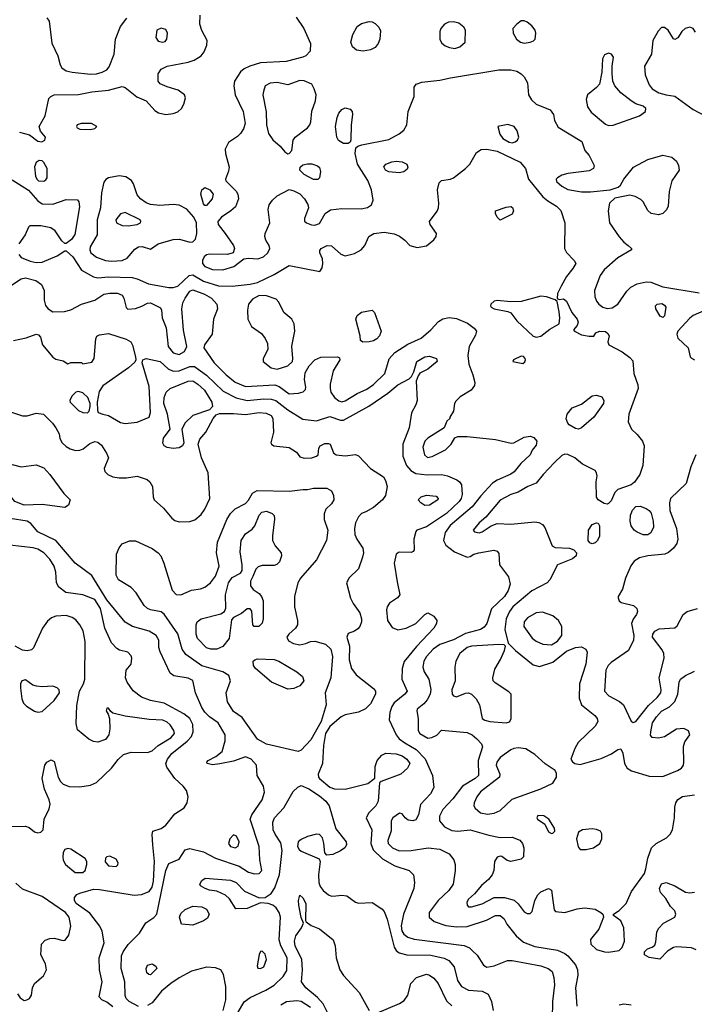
# Model space of a CAD drawing. Extents: x 1173079 to 1307053, y 522583 to 678478.
# Tile 205 of 256: x 1205936 to 1210414, y 609306 to 615844. Entities that reach past the tile are written whole.
import ezdxf

# ---------------------------------------------------------------- set-up
doc = ezdxf.new("R2010")
doc.units = 0

msp = doc.modelspace()

# ---------------------------------------------------------------- linework, layer by layer
at = {"layer": '0CON20XD'}
for points in [[(1205935, 615096.9), (1205999.7, 615079.7), (1206055, 615036.7), (1206083, 615033), (1206102.5, 615045), (1206107.5, 615065), (1206073.9, 615103.9), (1206066, 615135), (1206104.6, 615205.4), (1206128.7, 615321.3), (1206142, 615335), (1206165, 615344.4), (1206325, 615348.2), (1206415, 615365.3), (1206525, 615375.9), (1206615, 615401.4), (1206635, 615393.1), (1206712.2, 615332.2), (1206775, 615304.2), (1206832.1, 615242.1), (1206858, 615225), (1206905.4, 615215.4), (1206955, 615222), (1206985, 615233.1), (1207009.1, 615255), (1207026.3, 615283.7), (1207036.2, 615325), (1207030.4, 615345), (1206987.1, 615377.1), (1206915, 615397.3), (1206868.7, 615418.7), (1206855.8, 615435), (1206854.3, 615485), (1206875.7, 615515), (1206915, 615534.6), (1207055, 615562.7), (1207094.7, 615575.3), (1207139.4, 615605), (1207159.8, 615630.2), (1207178.1, 615675), (1207179.4, 615705), (1207145, 615771.2), (1207131.8, 615815), (1207133.6, 615875)], [(1206115, 615857.5), (1206130.8, 615835), (1206148.9, 615688.9), (1206188, 615605), (1206204, 615545), (1206216, 615525), (1206245, 615505.6), (1206284.7, 615494.7), (1206405, 615483.4), (1206445, 615485.3), (1206484.1, 615495.9), (1206515, 615511.8), (1206529.7, 615530.3), (1206562.7, 615615), (1206571.3, 615715), (1206605, 615798.1), (1206647.5, 615855)], [(1207771.2, 615861.2), (1207821.9, 615785), (1207866.8, 615686.8), (1207864, 615635), (1207835.4, 615604.6)], [(1206885, 615694.2), (1206900.5, 615699.5), (1206913.3, 615715), (1206916.2, 615755), (1206905, 615780), (1206875, 615788), (1206846.4, 615773.6), (1206840, 615725), (1206855, 615701.2), (1206885, 615694.2)], [(1208215, 615635.5), (1208172.1, 615642.1), (1208144.6, 615664.6), (1208133.5, 615695), (1208146.4, 615745), (1208175, 615798.1), (1208205, 615819.1), (1208255, 615832.2), (1208275, 615830), (1208295, 615818.9), (1208319.4, 615795), (1208330.3, 615770.3), (1208326, 615715), (1208315.9, 615685), (1208295, 615660), (1208265, 615643.2), (1208215, 615635.5)], [(1208825, 615653.8), (1208856.4, 615663.6), (1208891.9, 615695), (1208894.2, 615775), (1208884, 615795), (1208851.3, 615821.3), (1208815, 615830.6), (1208782.1, 615827.9), (1208755, 615814), (1208731.4, 615785), (1208724.4, 615765), (1208723.5, 615715), (1208735, 615691.4), (1208760.9, 615670.9), (1208788.5, 615658.5), (1208825, 615653.8)], [(1209285, 615687.8), (1209325, 615694.4), (1209347, 615703), (1209357.5, 615715), (1209362, 615755), (1209357.5, 615775), (1209335, 615804.3), (1209305, 615826.9), (1209285, 615836.9), (1209265, 615835.6), (1209236, 615815), (1209210, 615785), (1209212, 615755), (1209234, 615715), (1209260, 615695), (1209285, 615687.8)], [(1210421.7, 615761.7), (1210405, 615786), (1210385, 615794.2), (1210353.3, 615785), (1210331.2, 615765), (1210305, 615723.3), (1210285, 615712.5), (1210275, 615717.5), (1210240, 615775), (1210215, 615791.2), (1210195, 615791.2), (1210173, 615767), (1210138.6, 615705), (1210128.6, 615615), (1210083.3, 615535), (1210087.2, 615477.2), (1210115, 615411.2), (1210134.6, 615384.6), (1210178, 615358), (1210227.5, 615345), (1210285, 615335.8), (1210405, 615248.1), (1210485, 615206)], [(1207835.4, 615604.6), (1207815, 615594.5), (1207705, 615567.3), (1207535, 615556.7), (1207464.2, 615535), (1207425, 615517.5), (1207401.7, 615498.3), (1207362.5, 615435), (1207356.8, 615405), (1207365.9, 615345), (1207419.5, 615235), (1207431.5, 615155), (1207421.7, 615118.3), (1207401.7, 615088.3), (1207381.9, 615068.1), (1207321.2, 615028.8), (1207300, 614985), (1207301.1, 614955), (1207326, 614865), (1207322.3, 614837.7), (1207302.3, 614785), (1207304.5, 614775), (1207371.8, 614705), (1207383.5, 614685), (1207387.5, 614655), (1207367.7, 614602.3), (1207338.1, 614575), (1207275, 614533.1), (1207251.5, 614505), (1207253.1, 614483.1), (1207299.4, 614425), (1207354, 614345), (1207361.2, 614325), (1207353.3, 614296.7), (1207314.3, 614285.7), (1207195, 614288.1), (1207176.4, 614283.6), (1207160, 614270), (1207149.6, 614245), (1207149.6, 614225), (1207165, 614204.7), (1207215, 614184.7), (1207283.7, 614183.7), (1207356, 614205), (1207424.3, 614255.7), (1207455, 614260.6), (1207516.4, 614256.4), (1207555, 614268.5), (1207583.8, 614295), (1207595.4, 614325), (1207592.3, 614345), (1207570.1, 614380.1), (1207562.1, 614405), (1207564.6, 614425), (1207596.8, 614495), (1207585.3, 614584.7), (1207591.5, 614615), (1207613.8, 614646.2), (1207645, 614673.6), (1207725, 614715.6), (1207755, 614708.6), (1207795, 614688), (1207825.7, 614655.7), (1207847.3, 614617.3), (1207852, 614595), (1207825.6, 614525), (1207826.6, 614506.6), (1207838.6, 614495), (1207872.2, 614482.2), (1207895, 614480.3), (1207925, 614491.5), (1207962.6, 614557.4), (1207998.6, 614581.4), (1208075, 614590.9), (1208202.2, 614587.8), (1208243.5, 614596.5), (1208270, 614615), (1208281.1, 614645), (1208270.9, 614715), (1208247.2, 614777.2), (1208178, 614885), (1208161.5, 614955), (1208166.8, 614993.2), (1208180, 615005), (1208206.2, 615013.8), (1208385, 615048.2), (1208455, 615085.6), (1208485, 615111.1), (1208506.5, 615145), (1208513.5, 615235), (1208553.1, 615335), (1208553.3, 615396.7), (1208566.7, 615415), (1208605, 615429.4), (1208725, 615441.8), (1208795, 615458.5), (1209115, 615511.2), (1209195, 615510.9), (1209235, 615501.5), (1209265.3, 615485.3), (1209285, 615464.3), (1209306.8, 615425), (1209313.9, 615345), (1209332, 615312), (1209365, 615282.8), (1209456, 615245), (1209478, 615215), (1209486.7, 615175), (1209510.3, 615130.3), (1209667.5, 615035), (1209687.5, 614975), (1209715, 614943.3), (1209749.2, 614875), (1209744, 614855), (1209715, 614840), (1209575, 614823.1), (1209535, 614810.8), (1209505, 614794.2), (1209497.1, 614785), (1209499.8, 614769.8), (1209535, 614738.5), (1209575, 614716.5), (1209665, 614700), (1209725, 614701.9), (1209855.9, 614714.1), (1209907.7, 614732.3), (1209924.1, 614745.9), (1209946, 614785), (1210009.4, 614865), (1210105, 614915.3), (1210205.4, 614945.4), (1210265, 614930.6), (1210295, 614904.2), (1210309.5, 614875), (1210312.9, 614845), (1210265, 614773.8), (1210247.7, 614702.3), (1210239.6, 614605), (1210229, 614581), (1210205, 614556.2), (1210175, 614548.2), (1210127.6, 614557.6), (1210105, 614576.2), (1210074.4, 614634.4), (1210059.5, 614649.5), (1210020.3, 614670.3), (1209985, 614680), (1209885, 614660), (1209850, 614625), (1209842, 614575), (1209851.4, 614495), (1209915, 614401.4), (1209945, 614367.5), (1209975, 614345.8), (1209997.5, 614325), (1209997.5, 614315), (1209905, 614262.7), (1209815, 614182.5), (1209787.9, 614145), (1209750.9, 614045), (1209753.5, 614005), (1209765.5, 613975), (1209780, 613955), (1209807.1, 613935), (1209835, 613926.4), (1209868.3, 613931.7), (1209906.7, 613955), (1209965, 614041.9), (1209991.3, 614068.7), (1210035, 614091.3), (1210095, 614103.6), (1210125, 614100.5), (1210205, 614070.4), (1210445, 614031.4)], [(1209845, 615142), (1209875, 615143.8), (1210048.8, 615205), (1210088.8, 615235), (1210091.2, 615255), (1210075, 615270), (1210025, 615285.6), (1209995, 615304.4), (1209925, 615359.2), (1209886.8, 615405), (1209873.8, 615435), (1209868.6, 615485), (1209868, 615535), (1209876.5, 615595), (1209864.6, 615614.6), (1209845, 615622.9), (1209818.2, 615611.8), (1209803.8, 615585), (1209799.6, 615495), (1209783.4, 615416.6), (1209765, 615393.9), (1209704, 615346), (1209695.5, 615314.5), (1209705.4, 615265), (1209729.6, 615229.6), (1209825, 615151.4), (1209845, 615142)], [(1207715, 614953.8), (1207725, 614955.6), (1207741.2, 614975), (1207752, 615045), (1207763.2, 615065), (1207845.5, 615125), (1207862.1, 615145), (1207868.8, 615165), (1207875, 615237.5), (1207898.9, 615305), (1207903.1, 615345), (1207891.4, 615385), (1207874.2, 615415), (1207825, 615437.9), (1207795, 615439.6), (1207715, 615411.5), (1207645, 615426.8), (1207597.2, 615422.8), (1207564.4, 615405.6), (1207553.2, 615366.8), (1207550, 615345), (1207571.9, 615231.9), (1207574.7, 615145), (1207587.8, 615087.8), (1207615.3, 615045.3), (1207665.3, 615005.3), (1207695, 614966.7), (1207715, 614953.8)], [(1208085, 615021.8), (1208052.6, 615042.6), (1208041.8, 615065), (1208032.5, 615135), (1208043.5, 615195), (1208055, 615224), (1208075, 615248.1), (1208095, 615258.1), (1208130.3, 615250.3), (1208142, 615235), (1208145.6, 615215.6), (1208136.4, 615145), (1208134.4, 615045.6), (1208129.4, 615030.6), (1208115, 615022.5), (1208085, 615021.8)], [(1206405, 615114.3), (1206435, 615121.2), (1206447.5, 615135), (1206412.5, 615155), (1206344.5, 615155.5), (1206317.5, 615145), (1206313.3, 615135), (1206317.5, 615125), (1206335, 615118), (1206405, 615114.3)], [(1209205, 615026.9), (1209225, 615034), (1209239.1, 615045), (1209249.6, 615065), (1209237.9, 615105), (1209218.9, 615135), (1209175, 615147.8), (1209110, 615135), (1209123.3, 615085), (1209141.8, 615055), (1209185, 615029.8), (1209205, 615026.9)], [(1205929.2, 614285), (1205945, 614265.5), (1206005, 614241.2), (1206045, 614232.4), (1206085, 614234.7), (1206185, 614276.6), (1206235, 614308.6), (1206245, 614308.6), (1206288.4, 614268.4), (1206345, 614180.4), (1206425, 614136), (1206455, 614130), (1206525, 614135.7), (1206682.4, 614132.4), (1206715, 614123.9), (1206789.8, 614089.8), (1206925, 614065.3), (1206955, 614065.3), (1206985, 614074.1), (1207060, 614145), (1207085, 614150.3), (1207155, 614107.1), (1207255, 614077.8), (1207345.3, 614074.7), (1207465, 614087.3), (1207515, 614099.4), (1207625, 614152.5), (1207725, 614210.9), (1207928.6, 614171.4), (1207944.4, 614195.6), (1207948.1, 614225), (1207945.5, 614255.5), (1207928, 614295), (1207927.7, 614312.3), (1207936.7, 614325), (1207977.5, 614345), (1208005, 614342.9), (1208066.4, 614286.4), (1208097, 614277), (1208158.3, 614291.7), (1208203, 614317), (1208227.1, 614345), (1208252.5, 614405), (1208286.7, 614425), (1208355, 614432.3), (1208421.4, 614421.4), (1208457.6, 614407.6), (1208491.1, 614381.1), (1208525, 614344.3), (1208575, 614332.5), (1208635, 614341.5), (1208685, 614382.1), (1208700, 614405), (1208702.3, 614425), (1208660.4, 614485), (1208656.7, 614505), (1208707.1, 614572.9), (1208716, 614595), (1208718.9, 614625), (1208708, 614715), (1208719.3, 614760.7), (1208735, 614776.2), (1208795, 614784.3), (1208815, 614794.2), (1208895, 614855.5), (1208923.6, 614885), (1208966.9, 614963.1), (1208997.8, 614982.2), (1209036, 614984), (1209105, 614971.9), (1209257, 614897), (1209293.1, 614855), (1209312.5, 614785), (1209408.8, 614668.8), (1209440.5, 614640.5), (1209499.4, 614605), (1209527.8, 614577.8), (1209554.3, 614495), (1209552.9, 614325), (1209565, 614298.8), (1209616.7, 614245), (1209626.2, 614225), (1209607.9, 614192.1), (1209565, 614138.8), (1209530.6, 614075), (1209506.2, 614025), (1209502.5, 613992.5), (1209517, 613987), (1209545, 613990), (1209565, 613975.8), (1209600.4, 613900.4), (1209636.2, 613855), (1209643.3, 613835), (1209636.1, 613813.9), (1209612.5, 613785), (1209617.5, 613775), (1209665, 613751.2), (1209715, 613742.5), (1209747, 613743), (1209760, 613765), (1209783.9, 613776.1), (1209825, 613773.3), (1209840.5, 613760.5), (1209847.5, 613745), (1209840, 613705), (1209846.7, 613685), (1209935, 613638.5), (1209985, 613601.1), (1210005, 613578), (1210011.5, 613495), (1210038.9, 613418.9), (1210041.1, 613395), (1209978.8, 613225), (1209973.5, 613175), (1209997.1, 613125), (1210035, 613089.4), (1210070, 613045), (1210080.8, 613015), (1210071.1, 612885), (1210052.2, 612825), (1210016.8, 612773.2), (1209995, 612756.2), (1209905, 612724), (1209886, 612705), (1209860.9, 612649.1), (1209845, 612632), (1209835, 612628), (1209815, 612632), (1209776.1, 612656.1), (1209764.1, 612674.1), (1209761.2, 612775), (1209769.2, 612815), (1209765.5, 612835.5), (1209755, 612851.2), (1209672.2, 612892.2), (1209620, 612935), (1209575, 612958), (1209555, 612959.6), (1209535, 612950), (1209485.6, 612905), (1209410.8, 612825), (1209365, 612766), (1209307.5, 612745), (1209245, 612706.7), (1209195, 612692.5), (1209125, 612654.3), (1209030, 612540), (1208985, 612504.2), (1208946.7, 612455), (1208954.1, 612444.1), (1208985, 612437.5), (1209005, 612443.1), (1209065, 612484.4), (1209105, 612498.1), (1209195, 612493.6), (1209355, 612510.8), (1209382.5, 612505), (1209405, 612492), (1209421.3, 612471.3), (1209469.5, 612349.5), (1209490.5, 612340.5), (1209585.4, 612335.4), (1209614.5, 612324.5), (1209632.5, 612305), (1209628.6, 612285), (1209606, 612265), (1209506.2, 612225), (1209454, 612125), (1209438, 612105), (1209335, 612050.9), (1209210, 611945), (1209185.9, 611915), (1209163.7, 611865), (1209156.9, 611795), (1209177.5, 611705), (1209226.3, 611656.3), (1209345, 611560), (1209385, 611548.9), (1209475, 611578), (1209565, 611651.6), (1209625, 611675.9), (1209665, 611678.9), (1209694.3, 611665), (1209702.5, 611645), (1209692.6, 611565), (1209652.5, 611435), (1209649.7, 611339.7), (1209665.5, 611295.5), (1209754.4, 611224.4), (1209768, 611205), (1209772.5, 611185), (1209756.3, 611153.7), (1209642.7, 611045), (1209620, 611005), (1209594.2, 610935), (1209605.6, 610915.6), (1209621.2, 610905), (1209655, 610897.8), (1209795, 610937.8), (1209865, 610970), (1209905, 610999.2), (1209925, 611002), (1209940, 610975), (1209950, 610905), (1209967.8, 610875), (1209995.8, 610855.8), (1210115, 610820.7), (1210205, 610818), (1210302.2, 610857.8), (1210327.9, 610875), (1210341.2, 610895), (1210345.2, 610915), (1210341.3, 611018.7), (1210351.5, 611048.5), (1210383.3, 611095), (1210375, 611122.9), (1210345, 611137.8), (1210295, 611133.5), (1210215, 611083.1), (1210175, 611073.1), (1210135, 611078), (1210123.8, 611093.8), (1210124.5, 611114.5), (1210136, 611175), (1210161.6, 611215), (1210195, 611252), (1210249.2, 611280.8), (1210283.5, 611316.5), (1210304.7, 611365), (1210313.8, 611445), (1210322.7, 611465), (1210355, 611489.7), (1210415, 611517.9)], [(1206095, 614771.2), (1206109.8, 614780.2), (1206118.6, 614795), (1206118.1, 614855), (1206095, 614896), (1206085, 614906), (1206065, 614910), (1206046, 614895), (1206035, 614867.5), (1206039.5, 614805), (1206048.9, 614785), (1206061.4, 614775), (1206095, 614771.2)], [(1207915, 614782.5), (1207885, 614783.3), (1207825, 614815.8), (1207794.6, 614844.6), (1207796.9, 614865), (1207815, 614879.5), (1207845, 614887.3), (1207875, 614886.7), (1207913.2, 614873.2), (1207925, 614863.3), (1207932.5, 614835), (1207926.7, 614795), (1207915, 614782.5)], [(1208455, 614827.9), (1208385, 614833.5), (1208362.9, 614845), (1208352.9, 614867.1), (1208365, 614885.6), (1208405, 614900), (1208435, 614905.5), (1208475, 614900), (1208505.5, 614885.5), (1208512.9, 614865), (1208507.8, 614852.2), (1208485, 614834.4), (1208455, 614827.9)], [(1206545, 614240.3), (1206615, 614244.6), (1206648.8, 614261.2), (1206700.2, 614319.8), (1206725, 614335.6), (1206747.6, 614337.6), (1206805, 614320), (1206853.8, 614355), (1206955, 614385.3), (1206995.9, 614385.9), (1207065, 614367.9), (1207085, 614368.1), (1207103.4, 614386.6), (1207112.4, 614425), (1207108.2, 614495), (1207092.6, 614532.6), (1207045.3, 614585.3), (1206995, 614612.1), (1206955, 614616.8), (1206865, 614610.6), (1206805, 614616.4), (1206775, 614628.6), (1206737.1, 614655), (1206715, 614681.5), (1206690.8, 614755), (1206677.1, 614777.1), (1206640.5, 614800.5), (1206595, 614807.9), (1206525.3, 614794.7), (1206507.1, 614782.9), (1206494.5, 614765), (1206478.9, 614695), (1206473, 614595), (1206449.5, 614515), (1206450, 614415), (1206403.9, 614335), (1206401.5, 614315), (1206408.8, 614295), (1206445, 614266.8), (1206505, 614245.4), (1206545, 614240.3)], [(1205885, 614780.4), (1205995, 614711.4), (1206055, 614642.2), (1206085, 614621.9), (1206155, 614618.9), (1206245, 614649.5), (1206318.8, 614648.8), (1206329.2, 614635), (1206331.7, 614601.7), (1206302, 614418), (1206279.4, 614385), (1206245, 614357.5), (1206235, 614358), (1206216.2, 614376.2), (1206171.1, 614441.1), (1206142.6, 614462.6), (1206075, 614476.4), (1206003.3, 614475), (1205993.3, 614466.7), (1205972.7, 614415), (1205930.9, 614355)], [(1207175, 614611.4), (1207165, 614611.4), (1207155, 614620.8), (1207138.4, 614685), (1207145.3, 614714.7), (1207165, 614730.5), (1207197.8, 614715), (1207219.5, 614685), (1207213.3, 614655), (1207175, 614611.4)], [(1206655, 614475.4), (1206715, 614484), (1206737.5, 614495), (1206740, 614505), (1206734.3, 614515), (1206635, 614562.9), (1206605, 614556), (1206572.9, 614515), (1206578.6, 614495), (1206615, 614478.2), (1206655, 614475.4)], [(1209125, 614513.3), (1209105, 614532.5), (1209093.6, 614556.4), (1209093.3, 614575), (1209165, 614600), (1209195, 614602.9), (1209206.3, 614596.3), (1209214.3, 614575), (1209205, 614552), (1209125, 614513.3)], [(1205855, 614063.5), (1205945, 614122.8), (1205975, 614130.9), (1206042.8, 614112.8), (1206081.5, 614085), (1206097.7, 614045), (1206098.8, 613981.2), (1206107.1, 613947.1), (1206124.1, 613924.1), (1206155, 613904.7), (1206232.5, 613907.5), (1206275, 613918.5), (1206345.7, 613954.3), (1206435, 613981.4), (1206495, 614020.6), (1206535, 614028.9), (1206585, 614028.1), (1206616, 614015), (1206628, 613995), (1206643, 613933), (1206653, 613923), (1206705, 613925.8), (1206747.1, 613942.9), (1206785, 613961.5), (1206805, 613964.5), (1206870.3, 613930.3), (1206877.5, 613915), (1206881.9, 613865), (1206907.3, 613797.3), (1206921.6, 613675), (1206955, 613633.1), (1206995, 613620), (1207028.8, 613641.2), (1207045.3, 613675), (1207023.3, 613783.3), (1207011.9, 613925), (1207019.4, 613965), (1207033, 613995), (1207065, 614040.6), (1207085, 614051.1), (1207162.5, 614022.5), (1207209.2, 613995), (1207243.9, 613955), (1207248, 613925), (1207222, 613855), (1207213.2, 613755), (1207163.1, 613685), (1207156.9, 613665), (1207227.5, 613565), (1207305.2, 613485.2), (1207365, 613436.8), (1207435, 613407.8), (1207629, 613419), (1207659, 613409), (1207725, 613360.9), (1207786.3, 613363.7), (1207816.9, 613373.1), (1207831.7, 613388.3), (1207836, 613405), (1207827.1, 613455), (1207830.7, 613499.3), (1207857.1, 613545), (1207895.5, 613584.5), (1207935, 613602.5), (1208046, 613606), (1208059.2, 613599.2), (1208060, 613585), (1208017.1, 613512.9), (1207996.5, 613425), (1207995.6, 613395), (1208001.1, 613371.1), (1208024.7, 613334.7), (1208053.2, 613313.2), (1208075, 613307.7), (1208095, 613313.2), (1208175, 613362.2), (1208239.2, 613390.8), (1208285, 613420.8), (1208360, 613495), (1208376.2, 613553.8)], [(1207645, 613524.7), (1207715, 613545.2), (1207745.6, 613575), (1207749.4, 613595), (1207742.9, 613677.1), (1207762.1, 613775), (1207756.8, 613825), (1207742.7, 613855), (1207689.5, 613899.5), (1207655, 613968.5), (1207638, 613988), (1207575, 614011.3), (1207525, 614012.7), (1207480.8, 613989.2), (1207455.5, 613955), (1207447.1, 613915), (1207449.5, 613855), (1207475, 613806), (1207539.8, 613759.8), (1207565, 613726.9), (1207580, 613695), (1207583.6, 613655), (1207552.2, 613595), (1207552.2, 613575), (1207605, 613531.5), (1207645, 613524.7)], [(1209365, 613735.6), (1209395, 613742.2), (1209455, 613790), (1209515.8, 613824.2), (1209520.6, 613865), (1209517.1, 613905), (1209502.5, 613972.5), (1209490, 613985), (1209433, 614003), (1209395, 614007.8), (1209265, 613972), (1209195, 613970.4), (1209105, 613980.5), (1209085, 613974.3), (1209062.5, 613955), (1209060, 613945), (1209066, 613935), (1209084.1, 613924.1), (1209175, 613907.5), (1209195, 613898.6), (1209235.4, 613845), (1209345, 613742.9), (1209365, 613735.6)], [(1210205, 613866.2), (1210188, 613875), (1210157.5, 613925), (1210156, 613945), (1210166.7, 613955), (1210198.8, 613958.8), (1210215, 613949.4), (1210224.4, 613935), (1210215, 613877.5), (1210205, 613866.2)], [(1208213.9, 613703.9), (1208197.5, 613715), (1208196, 613745), (1208166.7, 613855), (1208175, 613880), (1208205, 613901.4), (1208275, 613916), (1208290.3, 613900.3), (1208335.6, 613775), (1208325, 613746), (1208305.9, 613724.1), (1208285, 613711.5), (1208255, 613704.4), (1208213.9, 613703.9)], [(1210492.4, 613917.6), (1210405, 613879.1), (1210385, 613863.3), (1210304.4, 613775), (1210297.8, 613755), (1210305, 613728.8), (1210372, 613665), (1210386.1, 613606.1), (1210395.9, 613595.9), (1210416, 613586)], [(1208376.2, 613553.8), (1208388.1, 613591.9), (1208425.3, 613634.7), (1208511.2, 613688.8), (1208601.1, 613728.9), (1208665.2, 613784.8), (1208715, 613840.5), (1208745, 613858.8), (1208787, 613867), (1208835, 613860.5), (1208908.1, 613828.1), (1208952.9, 613795), (1208966.9, 613775), (1208961.7, 613748.3), (1208919.1, 613675), (1208910.5, 613615), (1208916.3, 613556.3), (1208944.2, 613485), (1208955.7, 613435), (1208954.3, 613415), (1208932.5, 613385), (1208860.2, 613339.8), (1208829.7, 613310.3), (1208822, 613295), (1208815.8, 613244.2), (1208790, 613205), (1208790, 613195), (1208771.7, 613178.3), (1208752.5, 613135), (1208645, 613065.5), (1208624.5, 613045), (1208611.2, 613005), (1208622.7, 612955), (1208642.3, 612937.7), (1208674.2, 612944.2), (1208763.1, 612986.9), (1208800.8, 613025), (1208825, 613067.5), (1208843.9, 613076.1), (1208905, 613075.5), (1209092.9, 613057.1), (1209197.7, 613032.3), (1209215, 613035.5), (1209285, 613071.4), (1209325, 613078), (1209349.2, 613069.2), (1209368.8, 613045), (1209365, 613020), (1209337.1, 612985), (1209323.1, 612955), (1209261.9, 612898.1), (1209217.7, 612842.3), (1209195, 612825.8), (1209105, 612787.5), (1209073.8, 612766.2), (1208996.9, 612683.1), (1208939.8, 612610.2), (1208792.7, 612485), (1208760.5, 612439.5), (1208748.9, 612385), (1208764.5, 612355), (1208821.5, 612311.5), (1208905, 612276.2), (1208925, 612278.8), (1208950, 612295), (1208983.3, 612305), (1209082.7, 612322.7), (1209105, 612316.2), (1209115, 612300), (1209121.4, 612225), (1209180.4, 612145), (1209191.1, 612095), (1209177.3, 612055), (1209154.7, 612015), (1209066.9, 611933.1), (1209036.6, 611835), (1209018.7, 611811.3), (1208994.8, 611795.2), (1208895, 611767.4), (1208815, 611725.8), (1208725, 611696.3), (1208680.4, 611665), (1208635, 611616.4), (1208618, 611585), (1208610.8, 611545), (1208620.9, 611515), (1208652.1, 611465), (1208663.8, 611396.2), (1208660, 611365), (1208641.5, 611328.5), (1208618.7, 611301.3), (1208575, 611266), (1208570.8, 611255), (1208580.8, 611205), (1208580.8, 611125), (1208590.8, 611105), (1208645, 611073.1), (1208672.2, 611077.8), (1208705, 611094.3), (1208735, 611126.7), (1208905, 611110.5), (1208938, 611095), (1208969.7, 611069.7), (1209000, 611035), (1209007.1, 611015), (1208978.2, 610925), (1208980.9, 610825), (1208958.5, 610805), (1208875, 610754.4), (1208809.9, 610670.1), (1208745, 610598.9), (1208721.5, 610555), (1208721.8, 610525), (1208754.7, 610484.7), (1208805, 610460), (1208845, 610455.3), (1208925, 610465.4), (1209049.1, 610429.1), (1209125, 610412.9), (1209205, 610415.8), (1209255.8, 610395.8), (1209274, 610375), (1209283.1, 610345), (1209280, 610285), (1209265, 610269.2), (1209195, 610255.6), (1209171.1, 610261.1), (1209135, 610287.1), (1209125, 610290), (1209105, 610282.9), (1209087.3, 610255), (1209082, 610195), (1209071.3, 610165), (1209048.2, 610135), (1209000, 610095), (1208955, 610040), (1208914.4, 610005), (1208902.9, 609985), (1208905, 609963.8), (1208915, 609954), (1208935, 609953.1), (1209005, 609973.9), (1209085, 610014.6), (1209154.7, 610015.3), (1209216.9, 609996.9), (1209245, 609972.7), (1209285, 609921.4), (1209305, 609910), (1209325, 609910), (1209337, 609923), (1209354.3, 609995), (1209375, 610033.8), (1209395, 610054), (1209445, 610076), (1209466, 610065), (1209473.8, 609995), (1209483, 609933), (1209493, 609923), (1209555, 609915.7), (1209635, 609940), (1209685, 609947.8), (1209755, 609937.1), (1209793.8, 609915), (1209806.2, 609905), (1209811.2, 609885), (1209779.2, 609805), (1209724.4, 609735.6), (1209727.5, 609705), (1209765, 609671.4), (1209817.5, 609655), (1209845, 609652.5), (1209915, 609664.6), (1209935.6, 609684.4), (1209950.2, 609725), (1209945.2, 609815), (1209925, 609860.6), (1209876.7, 609895), (1209876.7, 609905), (1209915, 609928.6), (1209961.1, 609975), (1209995.8, 610055), (1210082.1, 610175), (1210092.9, 610205), (1210104.1, 610275.9), (1210130, 610345), (1210160.6, 610375), (1210228.4, 610411.6), (1210253.6, 610436.4), (1210268, 610465), (1210281.5, 610545), (1210283.7, 610616.3), (1210291.4, 610645), (1210304.5, 610665.5), (1210335, 610685.6), (1210415, 610696.4)], [(1205895, 613713.8), (1205977.9, 613732.1), (1206045, 613756), (1206061.2, 613751.2), (1206073.8, 613735), (1206086.7, 613685), (1206155, 613602.5), (1206175, 613589.4), (1206225, 613578.8), (1206255, 613560), (1206275, 613567.5), (1206345, 613567.5), (1206355, 613560), (1206415, 613570), (1206430, 613595), (1206440, 613725), (1206448, 613742), (1206465, 613752), (1206525, 613759.6), (1206643.4, 613723.4), (1206672.9, 613705), (1206684, 613684), (1206704.4, 613605), (1206706, 613585), (1206699.7, 613570.3), (1206658.2, 613531.8), (1206487.1, 613412.9), (1206463.6, 613375), (1206450, 613305), (1206451.7, 613251.7), (1206457.5, 613235), (1206487.5, 613225), (1206525, 613216.2), (1206605, 613170), (1206635, 613162.7), (1206715, 613172.1), (1206795, 613205.7), (1206803.8, 613235), (1206795, 613407.5), (1206748.8, 613565), (1206753.3, 613585), (1206775.7, 613594.3), (1206868.8, 613575), (1206920.8, 613525), (1206955, 613510.3), (1206995, 613511.7), (1207065, 613541.7), (1207095, 613541.9), (1207175, 613483.2), (1207286.5, 613376.5), (1207372.3, 613332.3), (1207444.8, 613315.2), (1207556.1, 613326.1), (1207604.3, 613324.3), (1207635, 613316.4), (1207715, 613254.1), (1207815, 613192.5), (1207905, 613180.7), (1207995, 613208.4), (1208065, 613186), (1208085, 613185.3), (1208252.3, 613277.7), (1208380.4, 613365), (1208445, 613419.2), (1208520, 613460), (1208535.8, 613474.2), (1208552, 613505), (1208572, 613575), (1208625, 613605.3), (1208655, 613610), (1208702, 613595), (1208705.7, 613575), (1208645, 613523.1), (1208592.7, 613497.3), (1208580, 613480), (1208566.8, 613443.2), (1208574.6, 613315), (1208565, 613285.7), (1208536.4, 613233.6), (1208520, 613135), (1208479.3, 613025), (1208479.2, 612945), (1208504.2, 612884.2), (1208531.1, 612851.1), (1208565, 612830.9), (1208640.9, 612820.9), (1208735, 612824.7), (1208775, 612814.6), (1208837.7, 612787.7), (1208855.6, 612775), (1208867.5, 612755), (1208872.4, 612692.4), (1208866.5, 612665), (1208852.9, 612645), (1208769.7, 612565), (1208635, 612476.9), (1208572, 612455), (1208564.2, 612445), (1208550.8, 612395), (1208553.3, 612325), (1208547.7, 612312.3), (1208533.6, 612306.4), (1208455, 612308.6), (1208434, 612295), (1208421.2, 612235), (1208440.6, 612110.6), (1208460, 612025), (1208442.5, 612005), (1208391.2, 611968.8), (1208375.6, 611945), (1208371.5, 611925), (1208378.1, 611855), (1208409.1, 611809.1), (1208445, 611793.5), (1208502, 611805), (1208565.3, 611834.7), (1208625, 611895.6), (1208645, 611905.6), (1208684.6, 611884.6), (1208704.3, 611854.3), (1208702.2, 611835), (1208683.6, 611805), (1208568.7, 611681.3), (1208488.5, 611581.5), (1208474, 611535), (1208472.7, 611465), (1208506.7, 611385), (1208491.9, 611365), (1208421.7, 611308.3), (1208405.8, 611284.2), (1208391.5, 611245), (1208388.5, 611195), (1208433.8, 611095), (1208455, 611069.7), (1208492.7, 611042.7), (1208568.4, 610998.4), (1208626.5, 610936.5), (1208676.6, 610825), (1208684.5, 610745), (1208663.5, 610705), (1208597, 610633), (1208583.2, 610565), (1208565, 610532.1), (1208545, 610524), (1208515, 610528.5), (1208493.7, 610543.7), (1208475, 610570), (1208456, 610576), (1208412.5, 610545), (1208402.5, 610525), (1208400.7, 610459.3), (1208379.5, 610395), (1208380.9, 610375), (1208409.5, 610345), (1208455, 610325.3), (1208535, 610327.1), (1208646.2, 610346.2), (1208725.4, 610335.4), (1208786.2, 610305), (1208817.5, 610265), (1208825.7, 610235), (1208826.9, 610195), (1208813.8, 610105), (1208785, 610061.8), (1208714.4, 609995), (1208654.4, 609915), (1208654.3, 609885), (1208686.2, 609856.2), (1208765, 609828.9), (1208835, 609821.1), (1208905, 609823.8), (1209034.7, 609865.3), (1209095, 609896.4), (1209125, 609896.7), (1209152, 609875), (1209169.1, 609839.1), (1209231, 609761), (1209278.8, 609718.8), (1209355, 609690.6), (1209504.5, 609665.5), (1209554.7, 609644.7), (1209575, 609629.1), (1209625, 609567.8), (1209638.9, 609535), (1209639.5, 609500.5), (1209624.6, 609415), (1209633.3, 609295)], [(1209275, 613561.4), (1209288, 613572), (1209292.5, 613585), (1209292, 613595), (1209278.8, 613608.8), (1209265, 613610), (1209212.5, 613585), (1209210, 613575), (1209275, 613561.4)], [(1206955, 612996.4), (1206915, 613002.5), (1206895, 613014.2), (1206885, 613032.5), (1206890, 613065), (1206934, 613126), (1206917.1, 613225), (1206893.3, 613295), (1206895.4, 613335), (1206908.5, 613371.5), (1206934.3, 613395), (1207055, 613444.3), (1207085, 613445.2), (1207118.9, 613425), (1207162.8, 613385), (1207211.8, 613305), (1207215.8, 613275), (1207195.6, 613254.4), (1207084.7, 613215.3), (1207035, 613167.5), (1207012.5, 613125), (1207025.8, 613035), (1207017.1, 613015), (1206995, 613001.1), (1206955, 612996.4)], [(1206385, 613233.8), (1206397.5, 613245), (1206403.6, 613276.4), (1206403.8, 613295), (1206387.5, 613335), (1206355, 613365.8), (1206325, 613376.2), (1206308, 613372), (1206281.2, 613345), (1206268, 613315), (1206270, 613305), (1206325, 613249.2), (1206355, 613236.2), (1206385, 613233.8)], [(1209645, 613126.2), (1209625, 613128.8), (1209583.3, 613155), (1209573.3, 613165), (1209563.9, 613193.9), (1209570, 613225), (1209603.9, 613266.1), (1209665, 613291.2), (1209735, 613346), (1209765, 613352), (1209800.7, 613340.7), (1209813.8, 613315), (1209811.2, 613295), (1209746, 613205), (1209665, 613134), (1209645, 613126.2)], [(1205762.3, 613277.7), (1205955, 613212.9), (1205985, 613212.9), (1206045, 613232.1), (1206094, 613224), (1206154.2, 613165), (1206175.7, 613135), (1206197.1, 613095), (1206202.6, 613062.6), (1206217.1, 613035), (1206245, 613009.4), (1206271.2, 612995), (1206305.6, 612984.4), (1206335, 612985.5), (1206356, 612994), (1206400.7, 613029.3), (1206435, 613044.4), (1206455, 613040), (1206478.5, 613018.5), (1206511.9, 612965), (1206524.2, 612935), (1206496.7, 612865), (1206501.1, 612845), (1206520, 612825), (1206555, 612809.6), (1206595, 612801.8), (1206645, 612801.8), (1206715, 612812.5), (1206781.1, 612791.1), (1206799.4, 612775), (1206816.5, 612745), (1206821.5, 612675), (1206828.5, 612655), (1206890.8, 612600.8), (1206945, 612534.4), (1206965, 612519.5), (1206995, 612510.4), (1207065, 612511.8), (1207097.2, 612522.8), (1207141.3, 612558.7), (1207165, 612594.2), (1207197.7, 612665), (1207186.5, 612835), (1207143.1, 612935), (1207121.1, 613025), (1207132.2, 613057.8), (1207170.6, 613105), (1207220.8, 613195), (1207239.2, 613220.8), (1207261.7, 613228.3), (1207355, 613229.3), (1207435, 613222.2), (1207525, 613236.2), (1207570.9, 613230.9), (1207604.4, 613215), (1207616.4, 613195), (1207620, 613105), (1207603.3, 613035), (1207606.7, 613025), (1207622.5, 613015), (1207725, 613002.9), (1207772.9, 612972.9), (1207795, 612942), (1207825, 612933.1), (1207875, 612935.8), (1207906.7, 612945), (1207916.7, 612955), (1207920.7, 612999.3), (1207930, 613015), (1207960.3, 613029.7), (1207985, 613030), (1207995.8, 613025), (1208019.1, 612969.1), (1208035.6, 612955.6), (1208095, 612947.5), (1208165, 612956.5), (1208185, 612948.1), (1208264.5, 612865), (1208349.7, 612809.7), (1208364.7, 612784.7), (1208374.6, 612745), (1208364.6, 612685.4), (1208344.7, 612655.3), (1208285, 612604.5), (1208233.8, 612576.2), (1208205, 612564.4), (1208185, 612544.2), (1208165, 612503.8), (1208157.3, 612465), (1208161.1, 612425), (1208172.5, 612395), (1208214.3, 612335), (1208217.8, 612305), (1208211.8, 612275), (1208185, 612198), (1208122.1, 612137.9), (1208106, 612105), (1208132.5, 612002.5), (1208148.3, 611968.3), (1208192.9, 611905), (1208205.5, 611865.5), (1208204.3, 611845), (1208192.5, 611815), (1208179.7, 611800.3), (1208157, 611783), (1208115, 611767.5), (1208106.2, 611745), (1208124.3, 611685), (1208122.6, 611592.6), (1208138.1, 611535), (1208169.2, 611495), (1208284.1, 611404.1), (1208296.4, 611385), (1208297.1, 611365), (1208265, 611300.8), (1208231.5, 611268.5), (1208185, 611246.9), (1208095, 611228.7), (1208070.4, 611215)], [(1210424, 612955), (1210390.4, 612875), (1210358.5, 612765), (1210255.4, 612665), (1210248.5, 612635), (1210250.4, 612585), (1210296.5, 612465), (1210304.3, 612394.3), (1210296.9, 612365), (1210275.3, 612334.7), (1210243.4, 612306.6), (1210218.8, 612295), (1210105, 612284), (1210049.3, 612270.7), (1210015, 612249.5), (1209992.1, 612217.9), (1209957.5, 612135), (1209937.2, 612062.8), (1209908.8, 612015), (1209908.8, 612005), (1209915.9, 611985.9), (1209927.5, 611975), (1210010, 611955), (1210032.5, 611935), (1210035.7, 611915), (1210030.8, 611895), (1210006.8, 611863.2), (1209996.9, 611835), (1210012.2, 611755), (1210009.5, 611725), (1209977.9, 611655), (1209862.7, 611575), (1209842.5, 611555), (1209826.7, 611525), (1209816.5, 611385), (1209845.6, 611355.6), (1209917.2, 611317.2), (1209943.5, 611295), (1209995, 611185.7), (1210008.3, 611178.3), (1210025, 611184.3), (1210109.3, 611290.7), (1210167.1, 611342.9), (1210191.4, 611375), (1210194.2, 611395), (1210180.9, 611475), (1210214.3, 611604.3), (1210211.1, 611635), (1210200.5, 611660.5), (1210135.6, 611745), (1210138.1, 611765), (1210150.8, 611785), (1210181.4, 611798.6), (1210284.2, 611805.8), (1210299.7, 611820.3), (1210340, 611895), (1210366.7, 611915), (1210434.7, 611935.3)], [(1206235, 612604), (1206085, 612624.7), (1205965, 612621.3), (1205903.1, 612645), (1205880, 612675), (1205858.8, 612745), (1205859.5, 612815), (1205875, 612880), (1205885, 612890), (1205945.7, 612875.7), (1206045, 612887.3), (1206095, 612869.4), (1206136.5, 612825), (1206228.3, 612698.3), (1206270, 612655), (1206260.5, 612619.5), (1206235, 612604)], [(1207785, 610986), (1207575, 611033.1), (1207515, 611066.2), (1207411.7, 611211.7), (1207355, 611250.6), (1207314.7, 611314.7), (1207305.4, 611375), (1207334.4, 611455), (1207325, 611489.2), (1207285, 611513.8), (1207145, 611553.2), (1207038.9, 611628.9), (1207013.2, 611665), (1206986.4, 611766.4), (1206895, 611897.5), (1206875, 611911.9), (1206805, 611925.5), (1206784.2, 611935), (1206762.9, 611955), (1206707.9, 612037.9), (1206676, 612075), (1206591.2, 612125), (1206577.1, 612155), (1206578.4, 612295), (1206595, 612337.1), (1206615.3, 612364.7), (1206665, 612384.5), (1206705, 612383.5), (1206815, 612332.5), (1206855.6, 612305), (1206873.1, 612285), (1206892.5, 612235), (1206946.8, 612056.8), (1206975, 612028.1), (1207005, 612025.5), (1207075, 612057.1), (1207135, 612064.5), (1207165, 612075.5), (1207202.2, 612105), (1207235, 612149.4), (1207260, 612215), (1207242.7, 612305), (1207249.5, 612375), (1207310, 612525), (1207335, 612565.8), (1207365, 612595.6), (1207435, 612631.5), (1207455, 612653.1), (1207480.5, 612699.5), (1207512.7, 612717.3), (1207726, 612714), (1207814.4, 612725.6), (1207845.9, 612724.1), (1207885, 612733.8), (1207975, 612733.8), (1208005, 612716.7), (1208018.6, 612685), (1208020, 612655), (1208005, 612630), (1207968.8, 612595), (1207956.4, 612563.6), (1207956.7, 612525), (1207980, 612455), (1207972.9, 612385), (1207905, 612257.5), (1207799.1, 612135), (1207781.2, 612105), (1207760.5, 612015), (1207760.5, 611945), (1207779.2, 611855), (1207778.8, 611825), (1207766.7, 611803.3), (1207722.5, 611765), (1207710, 611745), (1207720.2, 611720.2), (1207752.6, 611702.6), (1207795, 611693.3), (1207835, 611701.1), (1207865, 611714.4), (1207895, 611718.5), (1207965, 611697.1), (1208001.8, 611665), (1208011.1, 611615), (1208001.1, 611475), (1207962.5, 611375), (1207969.4, 611295), (1207937.6, 611185), (1207867.6, 611062.4), (1207805, 610993.8), (1207785, 610986)], [(1208625, 612618.1), (1208598, 612635), (1208580, 612655), (1208600, 612675), (1208635, 612687.9), (1208699.4, 612679.4), (1208714.2, 612665), (1208710.8, 612655), (1208655, 612621.5), (1208625, 612618.1)], [(1210105, 612422.9), (1210075, 612424.2), (1210035, 612442), (1210013.8, 612455), (1209993.4, 612483.4), (1209987.5, 612515), (1209990.8, 612555), (1210003, 612587), (1210025, 612611.2), (1210055, 612614.2), (1210095, 612599.4), (1210115, 612585.6), (1210126.8, 612566.8), (1210140.8, 612515), (1210141.8, 612475), (1210125, 612436), (1210105, 612422.9)], [(1206725, 609291.2), (1206661.5, 609325), (1206642.3, 609345), (1206635.3, 609365.3), (1206632.5, 609455), (1206609.2, 609545), (1206612.3, 609627.7), (1206622.9, 609655), (1206655.7, 609704.3), (1206731.4, 609778.6), (1206772, 609848), (1206826.3, 609883.7), (1206845.4, 609905), (1206905.3, 610194.7), (1206925, 610240.8), (1206995, 610270.8), (1207035, 610332.5), (1207065, 610341.2), (1207155, 610318.9), (1207235.7, 610275.7), (1207393.5, 610223.5), (1207455, 610182.9), (1207495, 610172.9), (1207525, 610174.5), (1207541.9, 610195), (1207530, 610265), (1207525.4, 610354.6), (1207466.6, 610535), (1207477.1, 610565), (1207544.6, 610665), (1207560, 610715), (1207553.8, 610755), (1207512.5, 610825), (1207506.5, 610895), (1207471.9, 610935), (1207435, 610950.4), (1207355, 610920.5), (1207265, 610903.3), (1207215, 610897.5), (1207180, 610905), (1207177.5, 610915), (1207187.5, 610925), (1207238.7, 610951.3), (1207280, 610985), (1207298.5, 611055), (1207300.4, 611095), (1207252.2, 611175), (1207195, 611215.5), (1207165, 611246.7), (1207145, 611277.1), (1207103.3, 611375), (1207085, 611455.7), (1207055, 611471.1), (1206957.8, 611487.8), (1206934.5, 611504.5), (1206867.3, 611647.3), (1206860, 611675), (1206858.5, 611725), (1206840.5, 611755), (1206795, 611784.7), (1206684.3, 611814.3), (1206634.8, 611844.8), (1206515, 611992.7), (1206415, 612152.9), (1206305, 612234.5), (1206175.4, 612385), (1206055, 612443.4), (1206009.2, 612499.2), (1205984.5, 612514.5), (1205872, 612532)], [(1207205.5, 611664.5), (1207175, 611673.1), (1207115.6, 611735), (1207106.9, 611765), (1207107.5, 611825), (1207114.2, 611845), (1207140, 611865), (1207270.9, 611899.1), (1207296.2, 611915), (1207303, 611937), (1207302.1, 612025), (1207321.2, 612105), (1207345, 612140.4), (1207400.7, 612169.3), (1207412.5, 612187.5), (1207412.9, 612225), (1207400.2, 612310.2), (1207405.4, 612385), (1207435, 612431.1), (1207478.8, 612461.2), (1207497.3, 612482.7), (1207525, 612553.8), (1207544, 612575), (1207575, 612580), (1207612.5, 612565), (1207625, 612552.5), (1207627.7, 612527.7), (1207613, 612417), (1207614.3, 612385), (1207631.1, 612351.1), (1207670.6, 612305), (1207674.3, 612285), (1207659.2, 612245), (1207642.7, 612227.3), (1207625, 612220), (1207545, 612220), (1207518.3, 612211.7), (1207502.5, 612195), (1207482.9, 612147.1), (1207468, 612115), (1207468.8, 612085), (1207485, 612061.2), (1207526.2, 612035), (1207541.2, 612015), (1207551.2, 611985), (1207552, 611865), (1207545, 611837.5), (1207522.5, 611815), (1207492.5, 611815), (1207482.5, 611825), (1207477, 611917), (1207465, 611932.5), (1207445, 611932.5), (1207408.8, 611901.2), (1207355.9, 611874.1), (1207341.4, 611858.6), (1207326.9, 611735), (1207285, 611683.1), (1207245, 611664.5), (1207205.5, 611664.5)], [(1209735, 612364.2), (1209719.5, 612369.5), (1209710, 612385), (1209710.8, 612455), (1209735, 612492), (1209765, 612504), (1209775, 612500), (1209784.2, 612484.2), (1209784.3, 612415), (1209772, 612385), (1209755, 612370.8), (1209735, 612364.2)], [(1206555, 609290.3), (1206515, 609319.6), (1206482, 609335), (1206464.2, 609355), (1206483.8, 609455), (1206464.7, 609535), (1206464.1, 609615), (1206497.1, 609715), (1206482.5, 609792.5), (1206466.9, 609825), (1206401.3, 609911.3), (1206311.5, 609975), (1206299.2, 609995), (1206299.6, 610015), (1206314.4, 610035), (1206334.2, 610045), (1206425, 610070.7), (1206465, 610069.3), (1206695, 610030), (1206745, 610036.3), (1206795, 610054.7), (1206816, 610084), (1206823.9, 610125), (1206830.3, 610255), (1206819.1, 610365), (1206815.6, 610434.4), (1206820, 610455), (1206875, 610474.5), (1206905, 610496.2), (1206965, 610570.6), (1207028.3, 610611.7), (1207048.1, 610645), (1207053.1, 610685), (1207043.3, 610725), (1207021.5, 610755), (1206965.9, 610805.9), (1206911.4, 610881.4), (1206905.9, 610905), (1206917.8, 610935), (1206945, 610970.7), (1207047.4, 611052.6), (1207076.1, 611083.9), (1207087.3, 611115), (1207084.7, 611165), (1207065.4, 611205), (1207025.2, 611235.2), (1206895.2, 611305.2), (1206804.4, 611324.4), (1206745.3, 611345.3), (1206688.5, 611388.5), (1206650, 611445), (1206638, 611475), (1206642.5, 611525), (1206676.7, 611565), (1206680, 611605), (1206675, 611620), (1206652.5, 611645), (1206598.3, 611658.3), (1206579.5, 611669.5), (1206545.8, 611705.8), (1206501.3, 611805), (1206472.3, 611935), (1206435, 611994.1), (1206355, 612025.3), (1206241.2, 612041.2), (1206196.1, 612076.1), (1206179.5, 612105), (1206174.6, 612175), (1206165.4, 612215), (1206135, 612261.5), (1206095.4, 612305), (1206055, 612327.6), (1206025, 612336.4), (1205870, 612355)], [(1205874, 610486), (1205975, 610488.2), (1205999.3, 610479.3), (1206035, 610451.1), (1206055, 610445.5), (1206075, 610448.9), (1206091.1, 610465), (1206097.9, 610535), (1206132, 610605), (1206138, 610635), (1206132.4, 610665), (1206100, 610735), (1206085.7, 610805), (1206102.5, 610895), (1206116.7, 610915), (1206145, 610929.2), (1206165, 610918.8), (1206190.4, 610815), (1206206.2, 610786.2), (1206225, 610768.2), (1206265, 610751.5), (1206335, 610750.4), (1206405, 610762), (1206445, 610779.7), (1206545.6, 610874.4), (1206588.5, 610931.5), (1206625.4, 610964.6), (1206675, 610980), (1206785, 610977.9), (1206815, 610990.4), (1206855.2, 611024.8), (1206938.2, 611075), (1206963.9, 611105), (1206959.6, 611125), (1206935, 611161.5), (1206915, 611178.9), (1206885, 611192.7), (1206795, 611197.1), (1206635, 611220.5), (1206555, 611240), (1206540, 611250), (1206525, 611272.5), (1206515, 611272.5), (1206510, 611255), (1206523.9, 611233.9), (1206532, 611205), (1206533.1, 611135), (1206526.9, 611095), (1206505.4, 611064.6), (1206455, 611047.1), (1206425, 611050.4), (1206395, 611066.4), (1206319.3, 611129.3), (1206311.1, 611171.1), (1206315, 611290), (1206333.3, 611385), (1206359.1, 611435), (1206367.1, 611465), (1206371.2, 611715), (1206356.9, 611786.9), (1206335.9, 611825.9), (1206308.3, 611858.3), (1206285, 611875.5), (1206245, 611888.5), (1206175, 611883.9), (1206146.9, 611873.1), (1206120.2, 611849.8), (1206086.3, 611803.7), (1206027.6, 611672.4), (1206015, 611661.1), (1205985, 611652.9), (1205955, 611657.3), (1205905, 611684.6)], [(1209465, 611692.2), (1209505, 611716.7), (1209534.6, 611755), (1209533.8, 611815), (1209512.9, 611855), (1209475, 611886.8), (1209405, 611910.4), (1209363.8, 611906.2), (1209306.8, 611873.2), (1209284.6, 611845), (1209282, 611815), (1209337.7, 611737.7), (1209365, 611716.7), (1209408.2, 611698.2), (1209465, 611692.2)], [(1209165, 611174.3), (1209187.7, 611182.3), (1209197.7, 611202.3), (1209197.1, 611365), (1209182.2, 611382.2), (1209090.9, 611440.9), (1209079.5, 611455), (1209075.5, 611475), (1209088.9, 611531.1), (1209126.7, 611595), (1209154, 611655), (1209160, 611685), (1209152.5, 611692.5), (1209115.8, 611695.8), (1208935, 611684.2), (1208905, 611674.7), (1208858.2, 611635), (1208831.5, 611585), (1208824.6, 611545.4), (1208825.3, 611455), (1208804.6, 611395), (1208806.2, 611366.2), (1208816, 611355), (1208835, 611347.5), (1208895, 611372.9), (1208915, 611373.8), (1208935, 611366.2), (1208964.8, 611334.8), (1208987.9, 611295), (1209006, 611205), (1209023, 611193), (1209056.4, 611183.6), (1209165, 611174.3)], [(1207715, 611399.4), (1207607.1, 611445), (1207501.1, 611535), (1207488.1, 611555), (1207486.2, 611585), (1207495.7, 611594.3), (1207515, 611599.4), (1207625, 611595.4), (1207655, 611584.6), (1207775.8, 611515), (1207813.8, 611483.8), (1207821.5, 611455), (1207795, 611420.6), (1207755, 611404.4), (1207715, 611399.4)], [(1206055, 611245.8), (1206085, 611250), (1206165, 611322.9), (1206200.8, 611375), (1206198, 611395), (1206185, 611407.5), (1206155, 611418.1), (1206085, 611413.6), (1206047.8, 611417.8), (1206023.8, 611425), (1205975, 611460), (1205950, 611455), (1205941.2, 611435), (1205940, 611405), (1205949.2, 611335), (1205961.2, 611305), (1205981.2, 611285), (1206035, 611252.9), (1206055, 611245.8)], [(1208070.4, 611215), (1207995, 611150.2), (1207965.2, 611105), (1207952.6, 611025), (1207945.3, 610905), (1207916.1, 610835), (1207918.2, 610815), (1207926.2, 610805), (1207995, 610747.8), (1208025, 610737.2), (1208095, 610733.8), (1208247.5, 610772.5), (1208292, 610808), (1208295.5, 610885), (1208309.1, 610925), (1208340.1, 610959.9), (1208365, 610973.1), (1208435, 610969.5), (1208475, 610955.8), (1208505.4, 610935), (1208524.6, 610905), (1208510.4, 610875), (1208465, 610835.4), (1208334, 610786), (1208323.8, 610776.2), (1208314.4, 610655), (1208299.5, 610625), (1208253.1, 610576.9), (1208234.4, 610545), (1208272.9, 610465), (1208265.8, 610375), (1208281, 610331), (1208345, 610271.6), (1208426.5, 610226.5), (1208520.8, 610195), (1208550.6, 610165), (1208556.5, 610115), (1208552.5, 610075), (1208484.1, 609905), (1208466.9, 609826.9), (1208471.3, 609795), (1208485, 609771.1), (1208512, 609752), (1208555, 609738.2), (1208886.6, 609696.6), (1208921.1, 609681.1), (1208942.1, 609662.1), (1208971.7, 609631.7), (1209015, 609566.7), (1209035.9, 609554.1), (1209085, 609562.9), (1209173.7, 609596.3), (1209205, 609598.2), (1209395, 609560.9), (1209444, 609544), (1209469.4, 609525), (1209481.5, 609485), (1209484.7, 609435), (1209471.5, 609325), (1209468.1, 609095)], [(1209041.7, 610568.3), (1209085, 610574.6), (1209125, 610593.2), (1209205, 610668.8), (1209395, 610738.1), (1209475, 610773.8), (1209499.5, 610815), (1209499.4, 610839.4), (1209489.7, 610859.7), (1209423, 610903), (1209354.3, 610965), (1209295, 611002.2), (1209245, 611008.6), (1209215, 611005.8), (1209195, 610996.9), (1209124.6, 610945), (1209102, 610915), (1209098.9, 610895), (1209122.7, 610835), (1209120.5, 610815), (1208995, 610716.2), (1208970, 610685), (1208951.3, 610645), (1208951.1, 610625), (1208958.7, 610608.7), (1208995, 610578.7), (1209041.7, 610568.3)], [(1207386.1, 609255), (1207425, 609322.3), (1207465, 609351.8), (1207570.2, 609399.8), (1207625, 609433.3), (1207685, 609490.9), (1207708.5, 609531.5), (1207711.4, 609615), (1207669.3, 609695), (1207657.4, 609735), (1207665.9, 609885.9), (1207658.7, 609915), (1207637.7, 609947.7), (1207615, 609965.6), (1207585, 609975.8), (1207535, 609979.2), (1207445, 609942.7), (1207371.4, 609941.4), (1207327.6, 610007.6), (1207301.5, 610031.5), (1207245, 610058.6), (1207195, 610064.2), (1207167.5, 610075), (1207135, 610092.5), (1207132.5, 610105), (1207145, 610127.5), (1207167, 610143), (1207335, 610130), (1207371.5, 610115), (1207427.6, 610057.6), (1207525, 610014), (1207565, 610015.8), (1207605, 610041.4), (1207629.5, 610080.5), (1207661.1, 610168.9), (1207677.1, 610327.1), (1207669.4, 610379.4), (1207631.2, 610435), (1207617.9, 610465), (1207616.4, 610515), (1207627.5, 610545), (1207688.5, 610611.5), (1207750.6, 610719.4), (1207780.9, 610749.1), (1207805, 610758.2), (1207855, 610737.6), (1207925, 610691.2), (1207968, 610655), (1207990, 610625), (1208035, 610472), (1208102.5, 610385), (1208104.4, 610365), (1208093.1, 610345), (1208065.8, 610325), (1208015, 610301.5), (1207975, 610297.5), (1207961.7, 610311.7), (1207955.3, 610375.3), (1207945, 610412.5), (1207925, 610433.3), (1207906.2, 610436.2), (1207845, 610421.3), (1207805, 610401.5), (1207785, 610384.2), (1207779.1, 610355), (1207790, 610335), (1207805, 610322.9), (1207922.5, 610272.5), (1207930.6, 610255), (1207919.7, 610165), (1207921.6, 610115), (1207929.4, 610089.4), (1207951, 610061), (1207985, 610032.9), (1208005, 610023.6), (1208035, 610026.2), (1208075, 610031.2), (1208106.3, 610026.3), (1208164.6, 609984.6), (1208185, 609977.8), (1208275, 609982.5), (1208340.2, 609940.2), (1208355, 609922), (1208375, 609870.8), (1208422.3, 609685), (1208435, 609663.2), (1208455, 609647.2), (1208505.8, 609635.8), (1208665, 609631.6), (1208752.7, 609612.7), (1208785, 609596.5), (1208819.2, 609555), (1208841.5, 609465), (1208868.5, 609425), (1208915, 609401.2), (1209005, 609392.9), (1209045, 609373.3), (1209067.6, 609325), (1209078.8, 609265)], [(1209465, 610440.8), (1209475, 610442.5), (1209486.9, 610455), (1209485.6, 610475), (1209448, 610535), (1209415, 610557.1), (1209375, 610560), (1209369.2, 610545), (1209372.5, 610535), (1209421.4, 610501.4), (1209445, 610452), (1209465, 610440.8)], [(1207365, 610344.6), (1207385, 610357.5), (1207393.5, 610385), (1207375, 610422.5), (1207355, 610430.8), (1207330.5, 610405), (1207322.7, 610375), (1207335, 610354.5), (1207365, 610344.6)], [(1209655, 610334), (1209695, 610334.2), (1209745, 610346.2), (1209786.7, 610375), (1209800, 610405), (1209799.3, 610439.3), (1209790, 610455), (1209765, 610467.5), (1209735, 610472.5), (1209672.5, 610465), (1209645, 610448.8), (1209632.2, 610405), (1209642.1, 610352.1), (1209655, 610334)], [(1206355, 610181.5), (1206370.6, 610195), (1206381.9, 610235), (1206381.4, 610255), (1206370, 610275), (1206275, 610336.5), (1206255, 610341.9), (1206236, 610335), (1206225, 610313.3), (1206222.5, 610285), (1206225, 610264), (1206240, 610235), (1206305, 610182.5), (1206355, 610181.5)], [(1206575, 610222.5), (1206587, 610233), (1206590, 610245), (1206575, 610270), (1206535, 610290), (1206515, 610286), (1206505, 610276.2), (1206502.4, 610252.4), (1206525, 610226.2), (1206575, 610222.5)], [(1205921.2, 609375), (1205938.3, 609348.3), (1205965, 609332.5), (1205984.1, 609335.9), (1206000, 609345), (1206013.9, 609366.1), (1206021.2, 609415), (1206034, 609445), (1206094.5, 609495.5), (1206114.3, 609535), (1206107.1, 609575), (1206076.2, 609635), (1206080, 609705), (1206105, 609731.2), (1206135, 609742.9), (1206165.6, 609745.6), (1206225, 609730), (1206238.3, 609731.7), (1206261.4, 609765), (1206275.6, 609825), (1206264.5, 609885), (1206240.4, 609915), (1206085, 610023.3), (1205955, 610070), (1205909.8, 610109.8)], [(1210425, 609668.8), (1210395, 609682.1), (1210295, 609687.1), (1210275, 609682.5), (1210235, 609658.8), (1210185, 609606.7), (1210113.3, 609616.7), (1210083.3, 609635), (1210083.3, 609655), (1210102.5, 609675), (1210135, 609686.7), (1210150.7, 609699.3), (1210158.3, 609721.7), (1210164, 609785), (1210175, 609810), (1210210, 609845), (1210283.3, 609885), (1210291.2, 609905), (1210285, 609926.7), (1210256.2, 609955), (1210225, 610010), (1210188.7, 610048.7), (1210182.5, 610075), (1210195, 610106.9), (1210227.5, 610115), (1210285, 610092.9), (1210355, 610050), (1210385, 610045.6), (1210415, 610050.9)], [(1207983.5, 609243.5), (1207949.1, 609309.1), (1207912.5, 609352.5), (1207834.7, 609415), (1207806, 609455), (1207811.9, 609535), (1207807.5, 609605), (1207764.3, 609695), (1207760, 609725), (1207769.1, 609760.9), (1207807.1, 609815), (1207820, 609845), (1207805, 609882.5), (1207789.4, 609965), (1207785.8, 609995), (1207795, 610030), (1207815, 610013.8), (1207834.2, 609975), (1207832.5, 609862.5), (1207836.7, 609855), (1207869.7, 609829.7), (1207926.8, 609806.8), (1208015.4, 609735.4), (1208030.5, 609695), (1208036.1, 609615), (1208060.9, 609535), (1208085, 609498.5), (1208189.7, 609385), (1208255.1, 609265.2)], [(1207085, 609832.5), (1207008.8, 609838.8), (1206995.6, 609885), (1207005, 609910), (1207035, 609935.5), (1207085, 609957.5), (1207145, 609952.5), (1207175, 609937.1), (1207193.3, 609905), (1207181.5, 609878.5), (1207155, 609860), (1207085, 609832.5)], [(1207535, 609543.1), (1207556, 609555), (1207574.3, 609605), (1207565, 609638.8), (1207545, 609660), (1207535, 609657.5), (1207525, 609636.7), (1207512.9, 609562.9), (1207516.1, 609546.1), (1207535, 609543.1)], [(1206805, 609503.1), (1206793.2, 609503.2), (1206779.2, 609515), (1206774.4, 609545), (1206785, 609565.8), (1206815, 609574.2), (1206839.7, 609559.7), (1206846.2, 609545), (1206805, 609503.1)], [(1207285.6, 609264.4), (1207304.1, 609335), (1207304.5, 609424.5), (1207288.6, 609505), (1207270, 609535), (1207235, 609548.1), (1207175, 609552.9), (1207075, 609525.5), (1206995, 609482.5), (1206940, 609445), (1206876, 609394), (1206815, 609316.8), (1206785, 609298)], [(1208295, 609243.2), (1208457.5, 609312.5), (1208488.6, 609331.4), (1208513, 609367), (1208531.4, 609445), (1208568.8, 609485), (1208635, 609505.6), (1208655, 609500.6), (1208685, 609480.6), (1208714, 609444), (1208768.9, 609328.9), (1208805, 609296.5)], [(1207865, 609284.7), (1207805, 609325.9), (1207775, 609330), (1207707.7, 609322.3), (1207668.5, 609301.5)], [(1209915, 609302.3), (1209945, 609308.5), (1209995, 609301.8)]]:
    msp.add_lwpolyline(points, dxfattribs=at)

doc.saveas('drawing.dxf')
